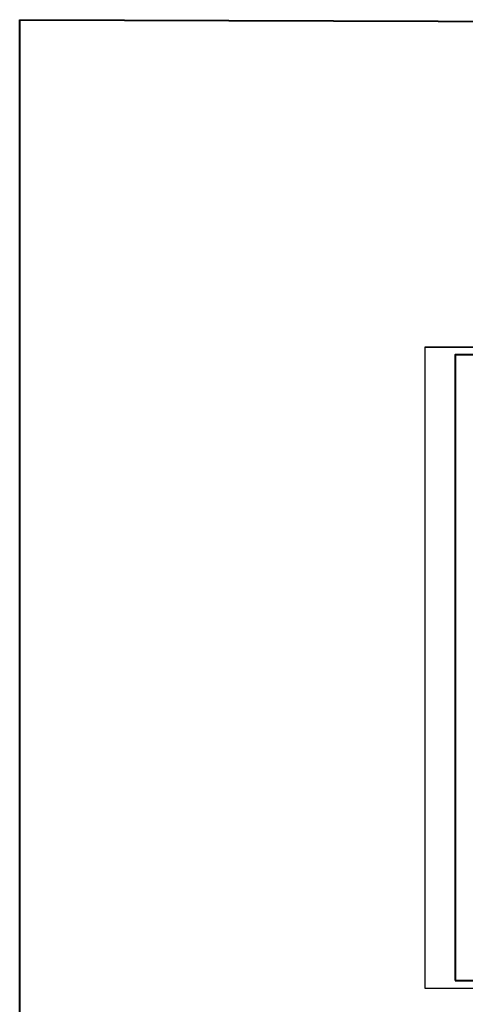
# Model space of a CAD drawing. Header units: millimetres. Extents: x -3143211 to -2549809, y 1060331 to 1394375.
# Tile 111 of 151: x -3143211 to -3114040, y 1329861 to 1394375. Entities that reach past the tile are written whole.
import ezdxf

# ---------------------------------------------------------------- set-up
doc = ezdxf.new("R2010")
doc.units = ezdxf.units.MM
doc.layers.add('Дераза', color=5, linetype='Continuous')

msp = doc.modelspace()

# ---------------------------------------------------------------- linework, layer by layer
at = {"lineweight": 9}
msp.add_line((-3057296.73173, 1330918.13697), (-3116696.73173, 1330918.13697), dxfattribs=at)
msp.add_line((-3057296.73173, 1330918.13697), (-3116696.73173, 1330918.13697), dxfattribs=at)
msp.add_lwpolyline([(-3116696.73173, 1330918.13697), (-3057296.73173, 1330918.13697), (-3057296.73173, 1372918.13697), (-3116696.73173, 1372918.13697)], close=True)
at = {"lineweight": 40, "ltscale": 25}
msp.add_lwpolyline([(-3114696.73173, 1331418.13697), (-3057796.73173, 1331418.13697), (-3057796.73173, 1372418.13697), (-3114696.73173, 1372418.13697)], close=True, dxfattribs=at)
at = {"layer": 'Дераза', "color": 0}
msp.add_line((-3116696.73173, 1372918.13697), (-3086996.73173, 1372918.13697), dxfattribs=at)
at = {"layer": 'Дераза', "color": 5, "lineweight": 40}
msp.add_lwpolyline([(-3143211.06119, 1394374.93122), (-2972079.35364, 1393823.46176), (-2972079.35364, 1060330.92528), (-3143211.06119, 1060882.39474)], close=True, dxfattribs=at)

doc.saveas('drawing.dxf')
